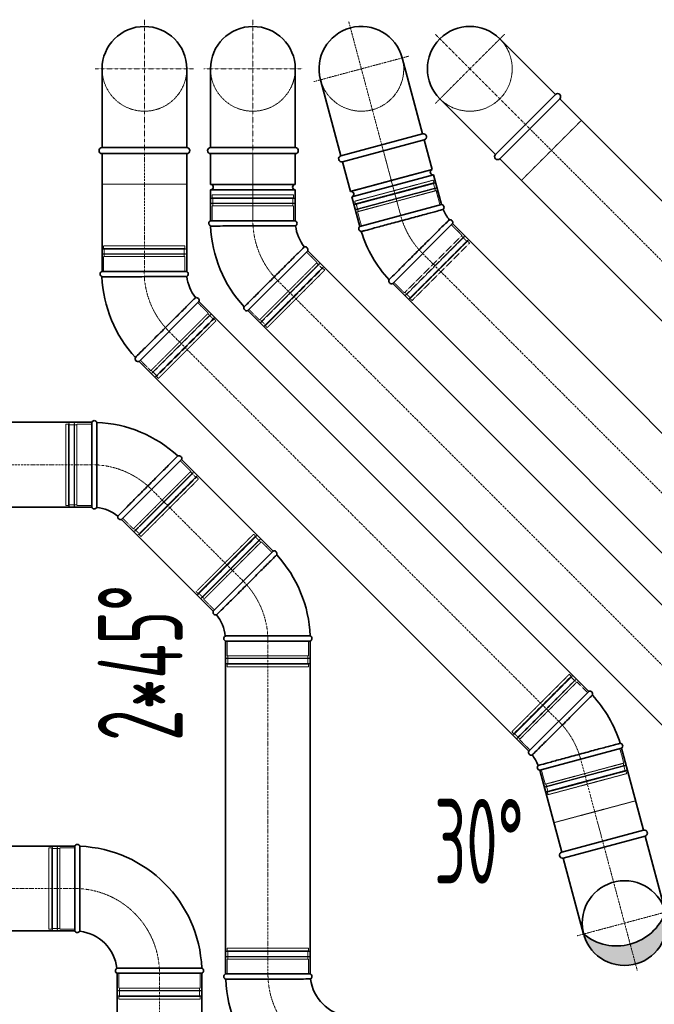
# Model space of a CAD drawing. Header units: millimetres. Extents: x 15940 to 92175, y -24684 to 227664.
# Tile 57 of 132: x 50600 to 51536, y 81154 to 82606. Entities that reach past the tile are written whole.
import ezdxf

# ---------------------------------------------------------------- set-up
doc = ezdxf.new("R2010")
doc.units = ezdxf.units.MM
doc.header["$LTSCALE"] = 0.05
for name, pattern in [('ACAD_ISO02W100', [15, 12, -3]), ('ACAD_ISO10W100', [18, 12, -3, 0, -3]), ('phl_thick', [0])]:
    doc.linetypes.add(name, pattern=pattern)
for name, color, linetype, lineweight in [('VZT_01 SUP (PŘÍVOD) - OBRYS', 5, 'Continuous', 35), ('VZT_02 SUP (PŘÍVOD) - OSA', 5, 'ACAD_ISO10W100', 5), ('VZT_04 SUP (PŘÍVOD) - SKRYTÉ', 5, 'ACAD_ISO02W100', 5), ('VZT_05 ETA (ODVOD) - OBRYS', 6, 'Continuous', 35), ('VZT_06 ETA (ODVOD) - OSA', 6, 'ACAD_ISO10W100', 5), ('VZT_08 ETA (ODVOD) - SKRYTÉ', 6, 'ACAD_ISO02W100', 5), ('VZT_60_KOTY - DIMENZE', 7, 'Continuous', 5)]:
    doc.layers.add(name, color=color, linetype=linetype, lineweight=lineweight)
doc.layers.add('VZT_03 SUP (PŘÍVOD) - NETISK', color=8, linetype='ACAD_ISO02W100', lineweight=5, plot=False)
doc.layers.add('VZT_07 ETA (ODVOD) - NETISK', color=8, linetype='ACAD_ISO02W100', lineweight=5, plot=False)
doc.styles.add('EVORA_125', font='isocp.shx', dxfattribs={"width": 0.6, "height": 125})

msp = doc.modelspace()

# ---------------------------------------------------------------- hatches: boundary and pattern name
at = {"layer": 'VZT_05 ETA (ODVOD) - OBRYS'}
h = msp.add_hatch(color=256, dxfattribs=at)
h.dxf.hatch_style = 1
h.paths.add_polyline_path([(51552.4, 81289.7, -0.242708), (51500.4, 81242.4), (51508.2, 81213.2, 0.414214)])
h.paths.add_polyline_path([(51508.2, 81213.2), (51500.4, 81242.4, -0.242708), (51431.7, 81257.4, 0.414214)])

# ---------------------------------------------------------------- linework, layer by layer
at = {"layer": 'VZT_01 SUP (PŘÍVOD) - OBRYS'}
for p, q in [((51075.8, 82396.3), (51196.6, 82428.7)), ((51208.3, 82384.7), (51196.6, 82428.7)), ((50881.3, 82408.3), (51006.3, 82408.3)), ((50881.3, 82362.8), (50881.3, 82408.3)), ((51006.3, 82362.8), (51006.3, 82408.3)), ((51087.6, 82352.4), (51075.8, 82396.3)), ((51087.6, 82352.4), (51208.3, 82384.7)), ((51089.7, 82344.7), (51210.4, 82377)), ((51222.2, 82333.1), (51210.4, 82377)), ((50881.3, 82362.8), (51006.3, 82362.8)), ((50881.3, 82354.8), (51006.3, 82354.8)), ((50881.3, 82309.3), (50881.3, 82354.8)), ((51006.3, 82309.3), (51006.3, 82354.8)), ((51101.5, 82300.7), (51089.7, 82344.7)), ((51101.5, 82300.7), (51222.2, 82333.1)), ((51222.2, 82333.1), (51101.5, 82300.7)), ((50881.3, 82309.3), (51006.3, 82309.3)), ((51006.3, 82309.3), (50881.3, 82309.3)), ((51150, 82216.7), (51238.4, 82305.1)), ((50936.3, 82176.7), (51024.7, 82265.1)), ((50681, 81387), (50681, 81262)), ((50743.5, 81199.5), (50868.5, 81199.5))]:
    msp.add_line(p, q, dxfattribs=at)
for points in [[(51194.2, 82437.4), (51164.2, 82549.4)], [(50881.3, 82417.3), (50881.3, 82533.3)], [(51006.3, 82417.3), (51006.3, 82533.3)], [(51073.5, 82405), (51043.5, 82517.1)], [(51073.5, 82405), (51194.2, 82437.4)], [(50881.3, 82417.3), (51006.3, 82417.3)], [(51075.8, 82396.3), (51196.6, 82428.7)], [(50881.3, 82408.3), (51006.3, 82408.3)], [(51819.6, 81723.8), (51238.4, 82305.1)], [(51659.6, 81630.1), (51024.7, 82265.1)], [(51731.2, 81635.4), (51150, 82216.7)], [(51571.2, 81541.7), (50936.3, 82176.7)], [(50681, 81387), (50084.2, 81387)], [(50681, 81262), (50084.2, 81262)], [(50743.5, 80942), (50743.5, 81199.5)], [(50868.5, 80942), (50868.5, 81199.5)]]:
    msp.add_lwpolyline(points, dxfattribs=at)
for centre, radius, start, end in [((50943.8, 82533.3), 62.5, 0, 180), ((51103.8, 82533.3), 62.5, 15, 195), ((51195.4, 82433), 4.5, 285, 105), ((50881.3, 82412.8), 4.5, 90, 270), ((51006.3, 82412.8), 4.5, 270, 90), ((51074.7, 82400.7), 4.5, 105, 285), ((51209.4, 82380.9), 4, 105, 285), ((50881.3, 82358.8), 4, 270, 90), ((51006.3, 82358.8), 4, 90, 270), ((51088.6, 82348.5), 4, 285, 105), ((51221.6, 82328.9), 4.17, 315.2981, 81.5322), ((51282.6, 82349.2), 62.5, 201.8302, 218.1698), ((50883, 82305.4), 4.17, 113.4678, 248.8928), ((51068.8, 82309.3), 187.5, 182.3607, 222.6393), ((51004.7, 82305.4), 4.17, 300.2981, 66.5322), ((51068.8, 82309.3), 62.5, 186.8302, 218.1698), ((51104.1, 82297.5), 4.17, 128.4678, 263.8928), ((51234.5, 82306.6), 4.17, 338.4678, 104.7019), ((51282.6, 82349.2), 187.5, 197.3607, 222.6393), ((51020.8, 82266.6), 4.17, 338.4678, 104.7019), ((51148.5, 82220.5), 4.17, 156.1072, 291.5322), ((50934.7, 82180.6), 4.17, 156.1072, 291.5322), ((50684.8, 81385.3), 4.17, 21.1072, 156.5322), ((50681, 81199.5), 187.5, 2.3607, 87.6393), ((50684.8, 81263.6), 4.17, 203.4678, 329.7019), ((50681, 81199.5), 62.5, 6.8302, 83.1698), ((50745.1, 81203.3), 4.17, 120.2981, 246.5322), ((50866.8, 81203.3), 4.17, 293.4678, 68.8928)]:
    msp.add_arc(centre, radius, start, end, dxfattribs=at)
for points, knots in [([(51224.5, 82326), (51224.5, 82326), (51223.2, 82325.6), (51217.8, 82324.2), (51213.6, 82323), (51202.9, 82320.1), (51196.5, 82318.3), (51182.1, 82314.4), (51174.4, 82312.3), (51158.6, 82308.1), (51150.7, 82306), (51135.9, 82302), (51129.1, 82300.2), (51117.5, 82297), (51112.8, 82295.8), (51107.5, 82294.3), (51106, 82294), (51104.1, 82293.4), (51103.6, 82293.3), (51103.6, 82293.3)], [197.169832, 197.169832, 197.169832, 197.169832, 219.953018, 219.953018, 244.236959, 244.236959, 268.720867, 268.720867, 293.267785, 293.267785, 317.778333, 317.778333, 342.238473, 342.238473, 366.661909, 366.661909, 380.474614, 380.474614, 394.287036, 394.287036, 394.287036, 394.287036]), ([(50881.5, 82301.5), (50881.5, 82301.5), (50883.1, 82301.5), (50889.3, 82301.5), (50893.8, 82301.5), (50905.2, 82301.6), (50912, 82301.6), (50926.9, 82301.6), (50934.9, 82301.6), (50951.2, 82301.6), (50959.2, 82301.6), (50974.3, 82301.7), (50981.3, 82301.7), (50993.1, 82301.7), (50997.9, 82301.8), (51004.7, 82301.8), (51006.6, 82301.8), (51006.8, 82301.8), (51006.8, 82301.8), (51006.8, 82301.8)], [0, 0, 0, 0, 24.392784, 24.392784, 48.777002, 48.777002, 73.152705, 73.152705, 97.508329, 97.508329, 121.831482, 121.831482, 146.180287, 146.180287, 170.775455, 170.775455, 195.53354, 195.53354, 197.168564, 197.168564, 197.168564, 197.168564]), ([(51144.6, 82222.2), (51144.6, 82222.2), (51145.8, 82223.4), (51150.1, 82227.7), (51153.3, 82230.9), (51161.4, 82239), (51166.2, 82243.8), (51176.8, 82254.4), (51182.5, 82260.1), (51194.1, 82271.6), (51199.8, 82277.3), (51210.6, 82288), (51215.6, 82293), (51223.9, 82301.3), (51227.3, 82304.6), (51232, 82309.2), (51233.3, 82310.5), (51233.4, 82310.6), (51233.4, 82310.6), (51233.4, 82310.6)], [0, 0, 0, 0, 24.396142, 24.396142, 48.799904, 48.799904, 73.223471, 73.223471, 97.679293, 97.679293, 122.177651, 122.177651, 146.719707, 146.719707, 171.27206, 171.27206, 195.711875, 195.711875, 197.169845, 197.169845, 197.169845, 197.169845]), ([(51019.7, 82270.6), (51019.7, 82270.6), (51019.7, 82270.6), (51019.5, 82270.4), (51019.2, 82270.1), (51018.5, 82269.4), (51017.9, 82268.9), (51015.7, 82266.7), (51013.4, 82264.4), (51007.1, 82258.2), (51002.7, 82253.8), (50992.7, 82243.9), (50987.2, 82238.4), (50975.7, 82226.9), (50969.8, 82221.1), (50958.6, 82209.9), (50953.3, 82204.6), (50944, 82195.3), (50940, 82191.4), (50935.1, 82186.4), (50933.6, 82184.9), (50931.5, 82182.8), (50930.9, 82182.3), (50930.9, 82182.3)], [197.067977, 197.067977, 197.067977, 197.067977, 201.792196, 201.792196, 209.190204, 209.190204, 218.040239, 218.040239, 237.760854, 237.760854, 262.206108, 262.206108, 286.831239, 286.831239, 311.323072, 311.323072, 335.946087, 335.946087, 360.704397, 360.704397, 377.088273, 377.088273, 394.105327, 394.105327, 394.105327, 394.105327]), ([(50688.4, 81261.5), (50688.4, 81261.5), (50688.4, 81261.6), (50688.4, 81261.9), (50688.4, 81262.2), (50688.4, 81263.3), (50688.4, 81264.1), (50688.4, 81267.2), (50688.5, 81270.4), (50688.5, 81279.3), (50688.5, 81285.5), (50688.6, 81299.6), (50688.6, 81307.4), (50688.6, 81323.6), (50688.6, 81331.8), (50688.7, 81347.7), (50688.7, 81355.2), (50688.7, 81368.4), (50688.7, 81373.9), (50688.7, 81380.9), (50688.7, 81383.1), (50688.7, 81386.1), (50688.7, 81386.8), (50688.7, 81386.8)], [197.067977, 197.067977, 197.067977, 197.067977, 201.792196, 201.792196, 209.190204, 209.190204, 218.040239, 218.040239, 237.760854, 237.760854, 262.206108, 262.206108, 286.831239, 286.831239, 311.323072, 311.323072, 335.946087, 335.946087, 360.704397, 360.704397, 377.088273, 377.088273, 394.105327, 394.105327, 394.105327, 394.105327]), ([(50743, 81206.9), (50743, 81206.9), (50744.6, 81206.9), (50750.7, 81207), (50755.2, 81207), (50766.6, 81207), (50773.4, 81207.1), (50788.4, 81207.1), (50796.5, 81207.1), (50812.9, 81207.2), (50821, 81207.2), (50836.2, 81207.2), (50843.1, 81207.2), (50854.9, 81207.2), (50859.6, 81207.2), (50866.2, 81207.2), (50868.1, 81207.2), (50868.3, 81207.2), (50868.3, 81207.2), (50868.3, 81207.2)], [0, 0, 0, 0, 24.235852, 24.235852, 48.531845, 48.531845, 73.024415, 73.024415, 97.570898, 97.570898, 122.078339, 122.078339, 146.53579, 146.53579, 170.957495, 170.957495, 195.359468, 195.359468, 197.168246, 197.168246, 197.168246, 197.168246])]:
    msp.add_open_spline(points, degree=3, knots=knots, dxfattribs=at)
at = {"layer": 'VZT_02 SUP (PŘÍVOD) - OSA', "ltscale": 0.3}
for points in [[(50943.8, 82605.8), (50943.8, 82533.3)], [(51085.1, 82603.3), (51103.8, 82533.3)], [(51103.8, 82533.3), (51173.9, 82552)], [(50871.3, 82533.3), (50943.8, 82533.3)], [(50943.8, 82533.3), (50943.8, 82408.3)], [(50943.8, 82533.3), (51016.3, 82533.3)], [(51033.8, 82514.5), (51103.8, 82533.3)], [(51103.8, 82533.3), (51136.2, 82412.5)]]:
    msp.add_lwpolyline(points, dxfattribs=at)
at = {"layer": 'VZT_02 SUP (PŘÍVOD) - OSA'}
for points in [[(50943.8, 82309.3), (50943.8, 82408.3)], [(51161.8, 82316.9), (51136.2, 82412.5)]]:
    msp.add_lwpolyline(points, dxfattribs=at)
at = {"layer": 'VZT_02 SUP (PŘÍVOD) - OSA', "ltscale": 0.3}
for points in [[(51161.8, 82316.9), (51161.8, 82316.9, 0.131652), (51194.2, 82260.9, 0.131652)], [(50943.8, 82309.3), (50943.8, 82309.3, 0.198912), (50980.5, 82220.9, 0.198912)], [(50806, 81199.5), (50806, 81199.5, 0.414214), (50681, 81324.5), (50681, 81324.5)]]:
    msp.add_lwpolyline(points, format="xyb", dxfattribs=at)
at = {"layer": 'VZT_02 SUP (PŘÍVOD) - OSA', "ltscale": 5}
for points in [[(51194.2, 82260.9), (51775.4, 81679.6)], [(50980.5, 82220.9), (51615.4, 81585.9)], [(50084.2, 81324.5), (50681, 81324.5)], [(50806, 81199.5), (50806, 80942)]]:
    msp.add_lwpolyline(points, dxfattribs=at)
at = {"layer": 'VZT_03 SUP (PŘÍVOD) - NETISK', "ltscale": 0.4}
for p, q in [((51209.9, 82369.1), (51094, 82338.1)), ((51212.1, 82365), (51094.2, 82333.5)), ((51212.2, 82364.6), (51094.4, 82333)), ((51211, 82365.3), (51095.1, 82334.2)), ((51214, 82357.8), (51096.2, 82326.2)), ((51211, 82365.3), (51209.9, 82369.1)), ((51210.1, 82364.5), (51210, 82365)), ((51212.1, 82357.3), (51210.3, 82364)), ((51212.2, 82364.6), (51212.1, 82365)), ((51214.1, 82357.3), (51214, 82357.8)), ((51003.8, 82347.3), (50883.8, 82347.3)), ((50883.8, 82343.3), (50883.8, 82347.3)), ((51003.8, 82343.3), (50883.8, 82343.3)), ((50884.8, 82342.8), (50884.8, 82343.3)), ((51002.8, 82342.8), (51002.8, 82343.3)), ((51003.8, 82343.3), (51003.8, 82347.3)), ((51214.1, 82357.3), (51096.3, 82325.7)), ((51214.1, 82353.7), (51098.2, 82322.6)), ((51213.1, 82353.4), (51212.2, 82356.8)), ((51219.8, 82332.4), (51214.1, 82353.7)), ((51004.8, 82342.8), (50882.8, 82342.8)), ((50882.8, 82342.3), (50882.8, 82342.8)), ((51004.8, 82342.3), (50882.8, 82342.3)), ((51004.8, 82335.3), (50882.8, 82335.3)), ((50882.8, 82334.8), (50882.8, 82335.3)), ((51004.8, 82334.8), (50882.8, 82334.8)), ((51003.8, 82331.3), (50883.8, 82331.3)), ((50883.8, 82309.3), (50883.8, 82331.3)), ((50884.8, 82335.3), (50884.8, 82342.3)), ((50884.8, 82331.3), (50884.8, 82334.8)), ((51002.8, 82335.3), (51002.8, 82342.3)), ((51002.8, 82331.3), (51002.8, 82334.8)), ((51003.8, 82309.3), (51003.8, 82331.3)), ((51004.8, 82342.3), (51004.8, 82342.8)), ((51004.8, 82334.8), (51004.8, 82335.3)), ((51095.1, 82334.2), (51094, 82338.1)), ((51094.4, 82333), (51094.2, 82333.5)), ((51096.2, 82334), (51096, 82334.5)), ((51098.1, 82326.7), (51096.3, 82333.5)), ((51096.3, 82325.7), (51096.2, 82326.2)), ((51099.1, 82322.9), (51098.2, 82326.3)), ((51103.9, 82301.4), (51098.2, 82322.6)), ((51236.6, 82303.3), (51252.2, 82287.7)), ((51167.3, 82202.9), (51252.2, 82287.7)), ((51169.1, 82199.7), (51255.3, 82286)), ((51169.4, 82199.3), (51255.7, 82285.6)), ((51251.5, 82287), (51253.9, 82284.5)), ((51255.3, 82286), (51255.7, 82285.6)), ((51174.4, 82194.4), (51260.6, 82280.7)), ((51174.7, 82194), (51261, 82280.3)), ((51175.8, 82194.4), (51260.6, 82279.2)), ((51178.6, 82191.6), (51263.5, 82276.4)), ((51254.3, 82284.2), (51259.2, 82279.2)), ((51259.6, 82278.9), (51259.9, 82278.5)), ((51260.6, 82280.7), (51261, 82280.3)), ((51260.6, 82279.2), (51263.5, 82276.4)), ((51022.9, 82263.3), (51038.4, 82247.7)), ((50953.6, 82162.9), (51038.4, 82247.7)), ((50955.4, 82159.7), (51041.6, 82246)), ((50955.7, 82159.4), (51042, 82245.6)), ((51037.7, 82247), (51040.2, 82244.6)), ((51040.6, 82244.2), (51045.5, 82239.3)), ((51041.6, 82246), (51042, 82245.6)), ((50960.7, 82154.4), (51046.9, 82240.7)), ((50961, 82154.1), (51047.3, 82240.3)), ((50962.1, 82154.4), (51046.9, 82239.3)), ((50964.9, 82151.6), (51049.8, 82236.4)), ((51045.9, 82238.9), (51046.2, 82238.6)), ((51046.9, 82240.7), (51047.3, 82240.3)), ((51046.9, 82239.3), (51049.8, 82236.4)), ((51151.8, 82218.4), (51167.3, 82202.9)), ((51168, 82203.6), (51170.5, 82201.1)), ((51169.1, 82199.7), (51169.4, 82199.3)), ((51170.8, 82200.8), (51175.8, 82195.8)), ((51174.4, 82194.4), (51174.7, 82194)), ((51175.8, 82194.4), (51178.6, 82191.6)), ((51176.1, 82195.5), (51176.5, 82195.1)), ((50938, 82178.4), (50953.6, 82162.9)), ((50954.3, 82163.6), (50956.8, 82161.1)), ((50955.4, 82159.7), (50955.7, 82159.4)), ((50957.1, 82160.8), (50962.1, 82155.8)), ((50960.7, 82154.4), (50961, 82154.1)), ((50962.1, 82154.4), (50964.9, 82151.6)), ((50962.4, 82155.5), (50962.8, 82155.1)), ((50647.5, 81385.5), (50647.5, 81263.5)), ((50648, 81385.5), (50647.5, 81385.5)), ((50648, 81385.5), (50648, 81263.5)), ((50655, 81385.5), (50655, 81263.5)), ((50655.5, 81385.5), (50655, 81385.5)), ((50655.5, 81385.5), (50655.5, 81263.5)), ((50643, 81384.5), (50643, 81264.5)), ((50647, 81384.5), (50643, 81384.5)), ((50647, 81384.5), (50647, 81264.5)), ((50647.5, 81383.5), (50647, 81383.5)), ((50655, 81383.5), (50648, 81383.5)), ((50659, 81383.5), (50655.5, 81383.5)), ((50659, 81384.5), (50659, 81264.5)), ((50681, 81384.5), (50659, 81384.5)), ((50647, 81264.5), (50643, 81264.5)), ((50647.5, 81265.5), (50647, 81265.5)), ((50648, 81263.5), (50647.5, 81263.5)), ((50655, 81265.5), (50648, 81265.5)), ((50655.5, 81263.5), (50655, 81263.5)), ((50659, 81265.5), (50655.5, 81265.5)), ((50681, 81264.5), (50659, 81264.5)), ((50746, 81199.5), (50746, 81177.5)), ((50866, 81199.5), (50866, 81177.5)), ((50745, 81174), (50867, 81174)), ((50745, 81174), (50745, 81173.5)), ((50745, 81173.5), (50867, 81173.5)), ((50746, 81177.5), (50866, 81177.5)), ((50747, 81177.5), (50747, 81174)), ((50747, 81173.5), (50747, 81166.5)), ((50865, 81177.5), (50865, 81174)), ((50865, 81173.5), (50865, 81166.5)), ((50867, 81174), (50867, 81173.5)), ((50745, 81166.5), (50867, 81166.5)), ((50745, 81166.5), (50745, 81166)), ((50745, 81166), (50867, 81166)), ((50746, 81165.5), (50866, 81165.5)), ((50746, 81165.5), (50746, 81161.5)), ((50746, 81161.5), (50866, 81161.5)), ((50747, 81166), (50747, 81165.5)), ((50865, 81166), (50865, 81165.5)), ((50866, 81165.5), (50866, 81161.5)), ((50867, 81166.5), (50867, 81166))]:
    msp.add_line(p, q, dxfattribs=at)
for points in [[(51075.8, 82396.3), (51087.5, 82352.9), (51208.2, 82385.2), (51196.6, 82428.7)], [(50881.3, 82408.3), (50881.3, 82363.3), (51006.3, 82363.3), (51006.3, 82408.3)]]:
    msp.add_lwpolyline(points, dxfattribs=at)
at = {"layer": 'VZT_04 SUP (PŘÍVOD) - SKRYTÉ', "ltscale": 2}
for centre, start, end in [((51103.8, 82533.3), 195, 15), ((50943.8, 82533.3), 180, 0)]:
    msp.add_arc(centre, 62.5, start, end, dxfattribs=at)
at = {"layer": 'VZT_05 ETA (ODVOD) - OBRYS'}
for p, q in [((50720.9, 82234.5), (50845.9, 82234.5)), ((50864.2, 82190.3), (50775.8, 82101.9)), ((50706, 82012), (50706, 81887)), ((50750.2, 81868.7), (50838.6, 81957.1)), ((50973.6, 81822.1), (50885.2, 81733.7)), ((50903.5, 81689.5), (51028.5, 81689.5)), ((51350.7, 81527), (51439.1, 81615.3)), ((51487.7, 81531.3), (51366.9, 81498.9)), ((51028.5, 81198.5), (50903.5, 81198.5))]:
    msp.add_line(p, q, dxfattribs=at)
for points in [[(51390.1, 82495.4), (51308, 82577.5)], [(50721.3, 82417.3), (50721.3, 82533.3)], [(50846.3, 82417.3), (50846.3, 82533.3)], [(51301.7, 82407), (51219.7, 82489.1)], [(51301.7, 82407), (51390.1, 82495.4)], [(51308, 82400.7), (51396.4, 82489.1)], [(51396.4, 82489.1), (51979.6, 81905.9)], [(50721.3, 82417.3), (50846.3, 82417.3)], [(50721.3, 82408.3), (50846.3, 82408.3)], [(50721.3, 82408.3), (50721.3, 82234.5)], [(50846.3, 82408.3), (50846.3, 82234.5)], [(51308, 82400.7), (51891.2, 81817.5)], [(50864.2, 82190.3), (51439.1, 81615.3)], [(50775.8, 82101.9), (51350.7, 81527)], [(49404.2, 82012), (50706, 82012)], [(50838.6, 81957.1), (50973.6, 81822.1)], [(49404.2, 81887), (50706, 81887)], [(50750.2, 81868.7), (50885.2, 81733.7)], [(50903.5, 81689.5), (50903.5, 81198.5)], [(51028.5, 81689.5), (51028.5, 81198.5)], [(51487.7, 81531.3), (51520, 81410.5)], [(51366.9, 81498.9), (51399.3, 81378.1)], [(51520, 81410.5), (51399.3, 81378.1)], [(51522.4, 81401.8), (51401.6, 81369.4)], [(51522.4, 81401.8), (51552.4, 81289.7)], [(51401.6, 81369.4), (51431.7, 81257.4)]]:
    msp.add_lwpolyline(points, dxfattribs=at)
msp.add_circle((51492, 81273.5), 62.5, dxfattribs=at)
for centre, radius, start, end in [((50783.8, 82533.3), 62.5, 0, 180), ((51263.8, 82533.3), 62.5, 45, 225), ((51393.2, 82492.3), 4.5, 315, 135), ((50721.3, 82412.8), 4.5, 90, 270), ((50846.3, 82412.8), 4.5, 270, 90), ((51304.9, 82403.9), 4.5, 135, 315), ((50722.5, 82230.7), 4.17, 113.4678, 248.8928), ((50844.2, 82230.7), 4.17, 300.2981, 66.5322), ((50908.4, 82234.5), 62.5, 186.8302, 218.1698), ((50908.4, 82234.5), 187.5, 182.3607, 222.6393), ((50860.3, 82191.8), 4.17, 338.4678, 104.7019), ((50774.3, 82105.8), 4.17, 156.1072, 291.5322), ((50709.8, 82010.3), 4.17, 21.1072, 156.5322), ((50706, 81824.5), 187.5, 47.3607, 87.6393), ((50834.7, 81958.6), 4.17, 338.4678, 113.8928), ((50709.8, 81888.6), 4.17, 203.4678, 329.7019), ((50706, 81824.5), 62.5, 51.8302, 83.1698), ((50748.6, 81872.6), 4.17, 165.2981, 291.5322), ((50975.1, 81818.2), 4.17, 336.1072, 111.5322), ((50841, 81689.5), 187.5, 2.3607, 42.6393), ((50889.1, 81732.1), 4.17, 158.4678, 284.7019), ((50841, 81689.5), 62.5, 6.8302, 38.1698), ((50905.1, 81693.3), 4.17, 120.2981, 246.5322), ((51026.8, 81693.3), 4.17, 293.4678, 68.8928), ((51440.7, 81611.5), 4.17, 336.1072, 111.5322), ((51306.6, 81482.8), 187.5, 17.3607, 42.6393), ((51485.1, 81534.6), 4.17, 308.4678, 83.8928), ((51354.6, 81525.4), 4.17, 158.4678, 284.7019), ((51306.6, 81482.8), 62.5, 21.8302, 38.1698), ((51367.5, 81503.1), 4.17, 135.2981, 261.5322), ((51521.2, 81406.1), 4.5, 285, 105), ((51400.5, 81373.8), 4.5, 105, 285), ((51480.5, 81316.5), 76.7, 230.4307, 339.5693), ((50905.1, 81194.7), 4.17, 113.4678, 248.8928), ((51026.8, 81194.7), 4.17, 300.2981, 66.5322), ((51091, 81198.5), 187.5, 182.3607, 267.6393), ((51091, 81198.5), 62.5, 186.8302, 263.1698)]:
    msp.add_arc(centre, radius, start, end, dxfattribs=at)
for points, knots in [([(50846.3, 82227.1), (50846.3, 82227.1), (50846.3, 82227.1), (50846, 82227), (50845.6, 82227), (50844.6, 82227), (50843.8, 82227), (50840.6, 82227), (50837.5, 82227), (50828.6, 82226.9), (50822.4, 82226.9), (50808.3, 82226.9), (50800.5, 82226.9), (50784.3, 82226.8), (50776, 82226.8), (50760.2, 82226.8), (50752.7, 82226.8), (50739.5, 82226.8), (50733.9, 82226.8), (50727, 82226.8), (50724.8, 82226.8), (50721.8, 82226.8), (50721, 82226.8), (50721, 82226.8)], [197.067977, 197.067977, 197.067977, 197.067977, 201.792196, 201.792196, 209.190204, 209.190204, 218.040239, 218.040239, 237.760854, 237.760854, 262.206108, 262.206108, 286.831239, 286.831239, 311.323072, 311.323072, 335.946087, 335.946087, 360.704397, 360.704397, 377.088273, 377.088273, 394.105327, 394.105327, 394.105327, 394.105327]), ([(50770.4, 82107.5), (50770.4, 82107.5), (50771.6, 82108.6), (50775.9, 82113), (50779.1, 82116.2), (50787.2, 82124.2), (50792, 82129), (50802.6, 82139.6), (50808.3, 82145.2), (50819.8, 82156.7), (50825.5, 82162.4), (50836.2, 82173), (50841.1, 82177.9), (50849.5, 82186.3), (50852.9, 82189.6), (50857.7, 82194.4), (50859.1, 82195.7), (50859.2, 82195.9), (50859.2, 82195.9), (50859.2, 82195.9)], [0, 0, 0, 0, 24.392784, 24.392784, 48.777002, 48.777002, 73.152705, 73.152705, 97.508329, 97.508329, 121.831482, 121.831482, 146.180287, 146.180287, 170.775455, 170.775455, 195.53354, 195.53354, 197.168564, 197.168564, 197.168564, 197.168564]), ([(50713.4, 81886.5), (50713.4, 81886.5), (50713.4, 81886.6), (50713.4, 81886.9), (50713.4, 81887.2), (50713.4, 81888.3), (50713.4, 81889.1), (50713.4, 81892.2), (50713.5, 81895.4), (50713.5, 81904.3), (50713.5, 81910.5), (50713.6, 81924.6), (50713.6, 81932.4), (50713.6, 81948.6), (50713.6, 81956.8), (50713.7, 81972.7), (50713.7, 81980.2), (50713.7, 81993.4), (50713.7, 81998.9), (50713.7, 82005.9), (50713.7, 82008.1), (50713.7, 82011.1), (50713.7, 82011.8), (50713.7, 82011.8)], [197.067977, 197.067977, 197.067977, 197.067977, 201.792196, 201.792196, 209.190204, 209.190204, 218.040239, 218.040239, 237.760854, 237.760854, 262.206108, 262.206108, 286.831239, 286.831239, 311.323072, 311.323072, 335.946087, 335.946087, 360.704397, 360.704397, 377.088273, 377.088273, 394.105327, 394.105327, 394.105327, 394.105327]), ([(50833, 81962.4), (50833, 81962.4), (50831.9, 81961.3), (50827.5, 81956.9), (50824.3, 81953.7), (50816.2, 81945.6), (50811.5, 81940.9), (50800.9, 81930.3), (50795.2, 81924.6), (50783.8, 81913.1), (50778.1, 81907.4), (50767.4, 81896.7), (50762.5, 81891.8), (50754.2, 81883.3), (50750.8, 81879.9), (50746.1, 81875.1), (50744.8, 81873.8), (50744.6, 81873.6), (50744.6, 81873.6), (50744.6, 81873.6)], [0, 0, 0, 0, 24.392784, 24.392784, 48.777002, 48.777002, 73.152705, 73.152705, 97.508329, 97.508329, 121.831482, 121.831482, 146.180287, 146.180287, 170.775455, 170.775455, 195.53354, 195.53354, 197.168564, 197.168564, 197.168564, 197.168564]), ([(50890.1, 81728.1), (50890.1, 81728.1), (50890.2, 81728.2), (50890.4, 81728.4), (50890.6, 81728.6), (50891.4, 81729.3), (50891.9, 81729.9), (50894.2, 81732.1), (50896.4, 81734.3), (50902.7, 81740.6), (50907.1, 81744.9), (50917.1, 81754.9), (50922.7, 81760.4), (50934.2, 81771.8), (50940, 81777.6), (50951.2, 81788.9), (50956.5, 81794.1), (50965.8, 81803.4), (50969.8, 81807.4), (50974.7, 81812.3), (50976.2, 81813.8), (50978.4, 81815.9), (50978.9, 81816.5), (50978.9, 81816.5)], [197.067977, 197.067977, 197.067977, 197.067977, 201.792196, 201.792196, 209.190204, 209.190204, 218.040239, 218.040239, 237.760854, 237.760854, 262.206108, 262.206108, 286.831239, 286.831239, 311.323072, 311.323072, 335.946087, 335.946087, 360.704397, 360.704397, 377.088273, 377.088273, 394.105327, 394.105327, 394.105327, 394.105327]), ([(51028.3, 81697.2), (51028.3, 81697.2), (51026.7, 81697.2), (51020.6, 81697.2), (51016, 81697.2), (51004.6, 81697.2), (50997.8, 81697.2), (50982.9, 81697.2), (50974.9, 81697.2), (50958.7, 81697.1), (50950.6, 81697.1), (50935.5, 81697.1), (50928.6, 81697.1), (50916.7, 81697), (50911.9, 81697), (50905.1, 81696.9), (50903.3, 81696.9), (50903, 81696.9), (50903, 81696.9), (50903, 81696.9)], [0, 0, 0, 0, 24.392784, 24.392784, 48.777002, 48.777002, 73.152705, 73.152705, 97.508329, 97.508329, 121.831482, 121.831482, 146.180287, 146.180287, 170.775455, 170.775455, 195.53354, 195.53354, 197.168564, 197.168564, 197.168564, 197.168564]), ([(51355.7, 81521.4), (51355.7, 81521.4), (51356.7, 81522.4), (51360.7, 81526.3), (51363.7, 81529.3), (51371.6, 81537.2), (51376.4, 81541.9), (51386.9, 81552.3), (51392.6, 81558), (51404.2, 81569.5), (51410, 81575.3), (51420.8, 81586.1), (51425.8, 81591.1), (51434.3, 81599.6), (51437.8, 81603.1), (51441.6, 81606.9), (51442.7, 81608), (51444.1, 81609.4), (51444.5, 81609.8), (51444.5, 81609.8)], [197.169832, 197.169832, 197.169832, 197.169832, 219.953018, 219.953018, 244.236959, 244.236959, 268.720867, 268.720867, 293.267785, 293.267785, 317.778333, 317.778333, 342.238473, 342.238473, 366.661909, 366.661909, 380.474614, 380.474614, 394.287036, 394.287036, 394.287036, 394.287036]), ([(51485.5, 81538.7), (51485.5, 81538.7), (51484, 81538.3), (51478, 81536.7), (51473.6, 81535.5), (51462.6, 81532.5), (51456, 81530.8), (51441.6, 81526.9), (51433.8, 81524.8), (51418, 81520.5), (51410.2, 81518.4), (51395.5, 81514.5), (51388.8, 81512.6), (51377.4, 81509.5), (51372.8, 81508.3), (51366.5, 81506.5), (51364.8, 81506.1), (51364.6, 81506), (51364.6, 81506), (51364.6, 81506)], [0, 0, 0, 0, 24.396142, 24.396142, 48.799904, 48.799904, 73.223471, 73.223471, 97.679293, 97.679293, 122.177651, 122.177651, 146.719707, 146.719707, 171.27206, 171.27206, 195.711875, 195.711875, 197.169845, 197.169845, 197.169845, 197.169845]), ([(51028.9, 81191.1), (51028.9, 81191.1), (51027.3, 81191.1), (51021.2, 81191.1), (51016.7, 81191), (51005.3, 81191), (50998.5, 81191), (50983.5, 81190.9), (50975.4, 81190.9), (50959.1, 81190.9), (50951, 81190.9), (50935.8, 81190.8), (50928.8, 81190.8), (50917.1, 81190.8), (50912.3, 81190.8), (50905.7, 81190.8), (50903.9, 81190.8), (50903.6, 81190.8), (50903.6, 81190.8), (50903.6, 81190.8)], [0, 0, 0, 0, 24.235852, 24.235852, 48.531845, 48.531845, 73.024415, 73.024415, 97.570898, 97.570898, 122.078339, 122.078339, 146.53579, 146.53579, 170.957495, 170.957495, 195.359468, 195.359468, 197.168246, 197.168246, 197.168246, 197.168246])]:
    msp.add_open_spline(points, degree=3, knots=knots, dxfattribs=at)
at = {"layer": 'VZT_06 ETA (ODVOD) - OSA', "ltscale": 0.3}
for points in [[(50783.8, 82605.8), (50783.8, 82533.3)], [(51212.6, 82584.5), (51263.8, 82533.3)], [(51263.8, 82533.3), (51315.1, 82584.5)], [(50711.3, 82533.3), (50783.8, 82533.3)], [(50783.8, 82533.3), (50783.8, 82408.3)], [(50783.8, 82533.3), (50856.3, 82533.3)], [(51212.6, 82482), (51263.8, 82533.3)], [(51263.8, 82533.3), (51352.2, 82444.9)], [(51492, 81273.5), (51459.7, 81394.3)], [(51562.1, 81292.3), (51492, 81273.5)], [(51492, 81273.5), (51422, 81254.8)], [(51510.8, 81203.5), (51492, 81273.5)]]:
    msp.add_lwpolyline(points, dxfattribs=at)
at = {"layer": 'VZT_06 ETA (ODVOD) - OSA', "ltscale": 5}
for points in [[(51935.4, 81861.7), (51352.2, 82444.9)], [(50783.8, 82234.5), (50783.8, 82408.3)], [(51394.9, 81571.1), (50820, 82146.1)], [(50706, 81949.5), (49404.2, 81949.5)], [(50929.4, 81777.9), (50794.4, 81912.9)], [(50966, 81198.5), (50966, 81689.5)], [(51459.7, 81394.3), (51427.3, 81515.1)]]:
    msp.add_lwpolyline(points, dxfattribs=at)
at = {"layer": 'VZT_06 ETA (ODVOD) - OSA', "ltscale": 0.3}
for points in [[(50820, 82146.1), (50820, 82146.1, -0.198912), (50783.4, 82234.5, -0.198912)], [(50794.4, 81912.9), (50794.4, 81912.9, 0.198912), (50706, 81949.5, 0.198912)], [(50966, 81689.5), (50966, 81689.5, 0.198912), (50929.4, 81777.9, 0.198912)], [(51394.9, 81571.1), (51394.9, 81571.1, -0.131652), (51427.3, 81515.1, -0.131652)], [(50966, 81198.5), (50966, 81198.5, 0.414214), (51091, 81073.5), (51091, 81073.5)]]:
    msp.add_lwpolyline(points, format="xyb", dxfattribs=at)
at = {"layer": 'VZT_07 ETA (ODVOD) - NETISK', "ltscale": 0.4}
for p, q in [((50723.4, 82272.5), (50843.4, 82272.5)), ((50723.4, 82268.5), (50723.4, 82272.5)), ((50843.4, 82268.5), (50843.4, 82272.5)), ((50722.4, 82268), (50844.4, 82268)), ((50722.4, 82267.5), (50722.4, 82268)), ((50722.4, 82267.5), (50844.4, 82267.5)), ((50722.4, 82260.5), (50844.4, 82260.5)), ((50722.4, 82260), (50722.4, 82260.5)), ((50722.4, 82260), (50844.4, 82260)), ((50723.4, 82268.5), (50843.4, 82268.5)), ((50723.4, 82256.5), (50843.4, 82256.5)), ((50723.4, 82234.5), (50723.4, 82256.5)), ((50724.4, 82268), (50724.4, 82268.5)), ((50724.4, 82260.5), (50724.4, 82267.5)), ((50724.4, 82256.5), (50724.4, 82260)), ((50842.4, 82268), (50842.4, 82268.5)), ((50842.4, 82260.5), (50842.4, 82267.5)), ((50842.4, 82256.5), (50842.4, 82260)), ((50843.4, 82234.5), (50843.4, 82256.5)), ((50844.4, 82267.5), (50844.4, 82268)), ((50844.4, 82260), (50844.4, 82260.5)), ((50862.4, 82188.5), (50878, 82173)), ((50878, 82173), (50793.1, 82088.1)), ((50881.2, 82171.2), (50794.9, 82084.9)), ((50881.5, 82170.8), (50795.2, 82084.6)), ((50877.3, 82172.3), (50879.7, 82169.8)), ((50880.1, 82169.4), (50885, 82164.5)), ((50881.2, 82171.2), (50881.5, 82170.8)), ((50886.5, 82165.9), (50800.2, 82079.6)), ((50886.8, 82165.5), (50800.5, 82079.3)), ((50886.5, 82164.5), (50801.6, 82079.6)), ((50889.3, 82161.7), (50804.4, 82076.8)), ((50885.4, 82164.1), (50885.8, 82163.8)), ((50886.5, 82165.9), (50886.8, 82165.5)), ((50886.5, 82164.5), (50889.3, 82161.7)), ((50777.6, 82103.7), (50793.1, 82088.1)), ((50793.8, 82088.8), (50796.3, 82086.3)), ((50794.9, 82084.9), (50795.2, 82084.6)), ((50796.7, 82086), (50801.6, 82081)), ((50800.2, 82079.6), (50800.5, 82079.3)), ((50801.6, 82079.6), (50804.4, 82076.8)), ((50802, 82080.7), (50802.3, 82080.3)), ((50668, 82009.5), (50668, 81889.5)), ((50672, 82009.5), (50668, 82009.5)), ((50672, 82009.5), (50672, 81889.5)), ((50672.5, 82010.5), (50672.5, 81888.5)), ((50673, 82010.5), (50672.5, 82010.5)), ((50673, 82010.5), (50673, 81888.5)), ((50680, 82010.5), (50680, 81888.5)), ((50680.5, 82010.5), (50680, 82010.5)), ((50680.5, 82010.5), (50680.5, 81888.5)), ((50684, 82009.5), (50684, 81889.5)), ((50706, 82009.5), (50684, 82009.5)), ((50672.5, 82008.5), (50672, 82008.5)), ((50680, 82008.5), (50673, 82008.5)), ((50684, 82008.5), (50680.5, 82008.5)), ((50836.8, 81955.3), (50852.3, 81939.7)), ((50767.5, 81854.9), (50852.3, 81939.7)), ((50769.3, 81851.7), (50855.5, 81938)), ((50769.6, 81851.4), (50855.9, 81937.6)), ((50851.6, 81939), (50854.1, 81936.6)), ((50855.5, 81938), (50855.9, 81937.6)), ((50774.6, 81846.4), (50860.8, 81932.7)), ((50774.9, 81846.1), (50861.2, 81932.3)), ((50776, 81846.4), (50860.8, 81931.3)), ((50778.8, 81843.6), (50863.7, 81928.4)), ((50854.5, 81936.2), (50859.4, 81931.3)), ((50859.8, 81930.9), (50860.1, 81930.6)), ((50860.8, 81932.7), (50861.2, 81932.3)), ((50860.8, 81931.3), (50863.7, 81928.4)), ((50672, 81889.5), (50668, 81889.5)), ((50672.5, 81890.5), (50672, 81890.5)), ((50673, 81888.5), (50672.5, 81888.5)), ((50680, 81890.5), (50673, 81890.5)), ((50680.5, 81888.5), (50680, 81888.5)), ((50684, 81890.5), (50680.5, 81890.5)), ((50706, 81889.5), (50684, 81889.5)), ((50751.9, 81870.4), (50767.5, 81854.9)), ((50768.2, 81855.6), (50770.7, 81853.1)), ((50769.3, 81851.7), (50769.6, 81851.4)), ((50771, 81852.8), (50776, 81847.8)), ((50774.6, 81846.4), (50774.9, 81846.1)), ((50776, 81846.4), (50778.8, 81843.6)), ((50776.3, 81847.5), (50776.7, 81847.1)), ((50944.9, 81847.2), (50860.1, 81762.3)), ((50948.8, 81844.7), (50862.5, 81758.4)), ((50949.2, 81844.3), (50862.9, 81758.1)), ((50947.7, 81844.3), (50862.9, 81759.5)), ((50954.1, 81839.4), (50867.8, 81753.1)), ((50954.5, 81839), (50868.2, 81752.8)), ((50956.2, 81835.9), (50871.4, 81751)), ((50947.7, 81844.3), (50944.9, 81847.2)), ((50947.4, 81843.3), (50947, 81843.6)), ((50952.7, 81838), (50947.7, 81842.9)), ((50949.2, 81844.3), (50948.8, 81844.7)), ((50955.5, 81835.1), (50953.1, 81837.6)), ((50954.5, 81839), (50954.1, 81839.4)), ((50971.8, 81820.3), (50956.2, 81835.9)), ((50862.9, 81759.5), (50860.1, 81762.3)), ((50862.9, 81758.1), (50862.5, 81758.4)), ((50864, 81759.8), (50863.6, 81760.2)), ((50869.3, 81754.5), (50864.3, 81759.5)), ((50868.2, 81752.8), (50867.8, 81753.1)), ((50872.1, 81751.7), (50869.6, 81754.2)), ((50886.9, 81735.4), (50871.4, 81751)), ((50906, 81689.5), (50906, 81667.5)), ((51026, 81689.5), (51026, 81667.5)), ((50905, 81664), (51027, 81664)), ((50905, 81664), (50905, 81663.5)), ((50905, 81663.5), (51027, 81663.5)), ((50906, 81667.5), (51026, 81667.5)), ((50907, 81667.5), (50907, 81664)), ((50907, 81663.5), (50907, 81656.5)), ((51025, 81667.5), (51025, 81664)), ((51025, 81663.5), (51025, 81656.5)), ((51027, 81664), (51027, 81663.5)), ((50905, 81656.5), (51027, 81656.5)), ((50905, 81656.5), (50905, 81656)), ((50905, 81656), (51027, 81656)), ((50906, 81655.5), (51026, 81655.5)), ((50906, 81655.5), (50906, 81651.5)), ((50906, 81651.5), (51026, 81651.5)), ((50907, 81656), (50907, 81655.5)), ((51025, 81656), (51025, 81655.5)), ((51026, 81655.5), (51026, 81651.5)), ((51027, 81656.5), (51027, 81656)), ((51325.6, 81555.6), (51410.5, 81640.4)), ((51328.1, 81551.7), (51414.4, 81638)), ((51328.5, 81551.3), (51414.7, 81637.6)), ((51328.5, 81552.8), (51413.3, 81637.6)), ((51333.4, 81546.4), (51419.7, 81632.7)), ((51333.8, 81546), (51420, 81632.3)), ((51413.3, 81637.6), (51410.5, 81640.4)), ((51413, 81636.6), (51412.6, 81636.9)), ((51418.3, 81631.3), (51413.3, 81636.2)), ((51414.7, 81637.6), (51414.4, 81638)), ((51420, 81632.3), (51419.7, 81632.7)), ((51337, 81544.3), (51421.8, 81629.1)), ((51421.1, 81628.4), (51418.6, 81630.9)), ((51437.4, 81613.6), (51421.8, 81629.1)), ((51328.5, 81552.8), (51325.6, 81555.6)), ((51328.5, 81551.3), (51328.1, 81551.7)), ((51329.5, 81553.1), (51329.2, 81553.5)), ((51334.8, 81547.8), (51329.9, 81552.8)), ((51333.8, 81546), (51333.4, 81546.4)), ((51337.7, 81545), (51335.2, 81547.5)), ((51352.5, 81528.7), (51337, 81544.3)), ((51485.2, 81530.6), (51490.9, 81509.4)), ((51490.9, 81509.4), (51375, 81478.3)), ((51492.8, 81506.3), (51375, 81474.7)), ((51492.9, 81505.8), (51375.1, 81474.2)), ((51490, 81509.1), (51490.9, 81505.7)), ((51491, 81505.3), (51492.8, 81498.5)), ((51492.8, 81506.3), (51492.9, 81505.8)), ((51369.3, 81499.6), (51375, 81478.3)), ((51494.8, 81499), (51376.9, 81467.4)), ((51494.9, 81498.5), (51377, 81467)), ((51494, 81497.8), (51378.1, 81466.7)), ((51495.1, 81493.9), (51379.2, 81462.9)), ((51493, 81498), (51493.1, 81497.5)), ((51494, 81497.8), (51495.1, 81493.9)), ((51494.8, 81499), (51494.9, 81498.5)), ((51375, 81474.7), (51375.1, 81474.2)), ((51376, 81478.6), (51376.9, 81475.2)), ((51377, 81474.7), (51378.8, 81468)), ((51376.9, 81467.4), (51377, 81467)), ((51378.1, 81466.7), (51379.2, 81462.9)), ((51379, 81467.5), (51379.1, 81467)), ((51027, 81232), (50905, 81232)), ((50905, 81231.5), (50905, 81232)), ((51027, 81231.5), (50905, 81231.5)), ((51026, 81236.5), (50906, 81236.5)), ((50906, 81232.5), (50906, 81236.5)), ((51026, 81232.5), (50906, 81232.5)), ((50907, 81232), (50907, 81232.5)), ((50907, 81224.5), (50907, 81231.5)), ((51025, 81232), (51025, 81232.5)), ((51025, 81224.5), (51025, 81231.5)), ((51026, 81232.5), (51026, 81236.5)), ((51027, 81231.5), (51027, 81232)), ((51027, 81224.5), (50905, 81224.5)), ((50905, 81224), (50905, 81224.5)), ((51027, 81224), (50905, 81224)), ((51026, 81220.5), (50906, 81220.5)), ((50906, 81198.5), (50906, 81220.5)), ((50907, 81220.5), (50907, 81224)), ((51025, 81220.5), (51025, 81224)), ((51026, 81198.5), (51026, 81220.5)), ((51027, 81224), (51027, 81224.5))]:
    msp.add_line(p, q, dxfattribs=at)
for points in [[(51308, 82400.7), (51339.9, 82368.9), (51428.3, 82457.3), (51396.4, 82489.1)], [(50721.3, 82408.3), (50721.3, 82363.3), (50846.3, 82363.3), (50846.3, 82408.3)], [(51520, 81410.5), (51508.4, 81453.9), (51387.7, 81421.6), (51399.3, 81378.1)]]:
    msp.add_lwpolyline(points, dxfattribs=at)
at = {"layer": 'VZT_08 ETA (ODVOD) - SKRYTÉ', "ltscale": 2}
for centre, start, end in [((51263.8, 82533.3), 225, 45), ((50783.8, 82533.3), 180, 0)]:
    msp.add_arc(centre, 62.5, start, end, dxfattribs=at)

# ---------------------------------------------------------------- texts
at = {"layer": 'VZT_60_KOTY - DIMENZE', "linetype": 'phl_thick', "style": 'EVORA_125', "width": 0.6}
msp.add_text('2*45°', height=125, rotation=90, dxfattribs=at).set_placement((50840.2, 81542.3))
msp.add_text('30°', height=125, dxfattribs=at).set_placement((51211.2, 81331.7))

doc.saveas('drawing.dxf')
